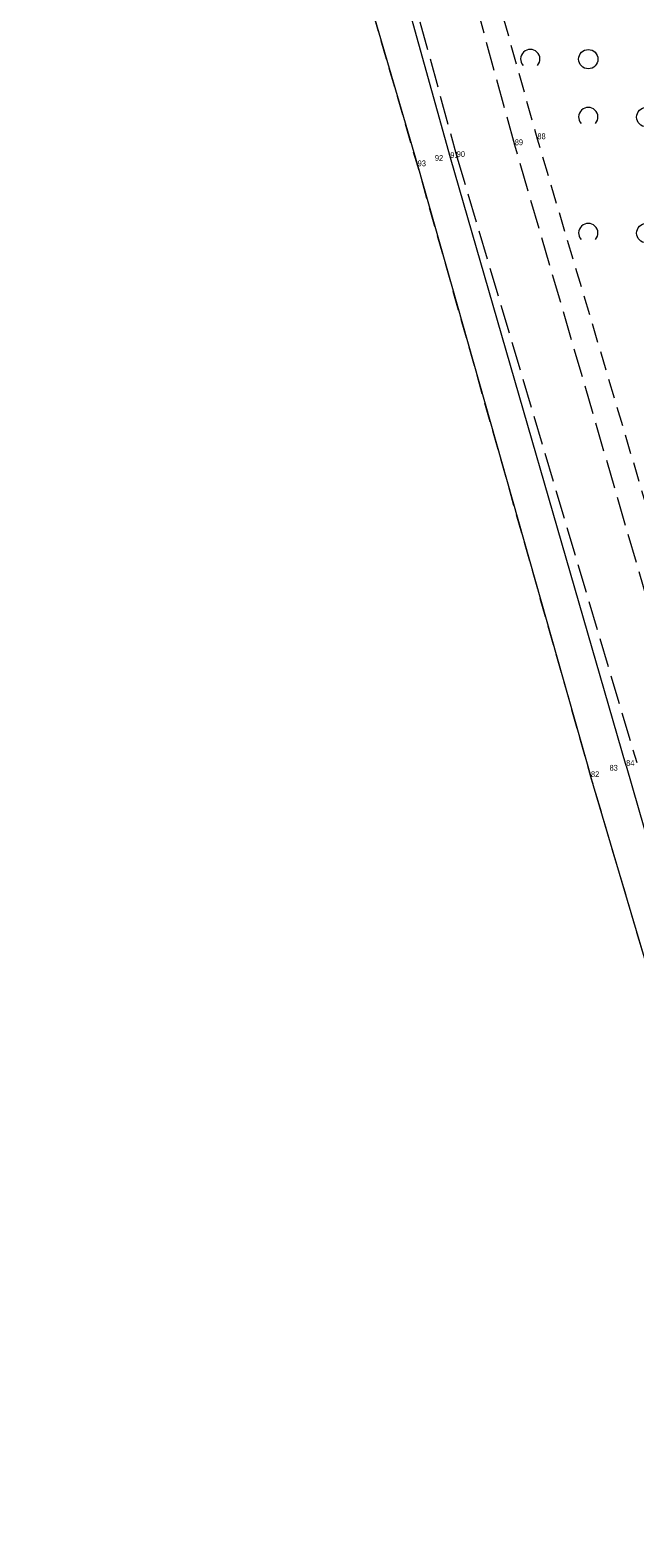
# Model space of a CAD drawing. Header units: metres. Extents: x 5550599 to 5555211, y 5707845 to 5713518.
# Tile 3 of 31: x 5555083 to 5555115, y 5707999 to 5708077. Entities that reach past the tile are written whole.
import ezdxf

# ---------------------------------------------------------------- set-up
doc = ezdxf.new("R2010")
doc.units = ezdxf.units.M
doc.header["$MEASUREMENT"] = 0
doc.linetypes.add('2 1', pattern=[3, 2, -1])
doc.linetypes.add('3 1', pattern=[4, 3, -1])
for name, color, linetype, lineweight in [('EGBADR_O - Numer porządkowy', 7, 'Continuous', 15), ('OTKJ - Jezdnia', 7, 'Continuous', 15), ('OTKR - Rów przydrożny', 7, 'Continuous', 15), ('OTZK - Zadrzewienie lub zakrzewienie', 7, 'Continuous', 15)]:
    doc.layers.add(name, color=color, linetype=linetype, lineweight=lineweight)
doc.styles.add('MapaZas', font='arial.ttf', dxfattribs={"width": 0.87, "height": 0.9})

# ---------------------------------------------------------------- blocks, each defined once
blk = doc.blocks.new('OTZK_291')
at = {"layer": 'OTZK - Zadrzewienie lub zakrzewienie', "color": 7, "linetype": 'Continuous', "lineweight": 18}
blk.add_circle((3, 0), 1, dxfattribs=at)
blk.add_arc((-3, 0), 1, 318.5904, 221.4096, dxfattribs=at)
blk = doc.blocks.new('OTZK_308')
at = {"layer": 'OTZK - Zadrzewienie lub zakrzewienie', "color": 7, "linetype": 'Continuous', "lineweight": 18}
blk.add_circle((3, 0), 1, dxfattribs=at)
blk.add_arc((-3, 0), 1, 318.5904, 221.4096, dxfattribs=at)
blk = doc.blocks.new('OTZK_317')
at = {"layer": 'OTZK - Zadrzewienie lub zakrzewienie', "color": 7, "linetype": 'Continuous', "lineweight": 18}
blk.add_circle((3, 0), 1, dxfattribs=at)
blk.add_arc((-3, 0), 1, 318.5904, 221.4096, dxfattribs=at)
blk = doc.blocks.new('*U92')
at = {"layer": 'OTZK - Zadrzewienie lub zakrzewienie', "color": 7, "linetype": 'Continuous', "lineweight": 18, "xscale": 0.5, "yscale": 0.5, "zscale": 0.5}
for name, p in [('OTZK_317', (-6, -132)), ('OTZK_308', (-3, -135)), ('OTZK_291', (-3, -141))]:
    blk.add_blockref(name, p, dxfattribs=at)

msp = doc.modelspace()

# ---------------------------------------------------------------- linework, layer by layer
at = {"layer": 'OTKJ - Jezdnia', "color": 7, "linetype": '3 1', "lineweight": 18, "ltscale": 0.5}
for p, q in [((5555108.512, 5708071.265), (5555099.166, 5708105.319)), ((5555096.199, 5708104.654), (5555105.515, 5708070.658)), ((5555117.598, 5708040.072), (5555108.512, 5708071.265)), ((5555105.515, 5708070.658), (5555114.813, 5708039.316))]:
    msp.add_line(p, q, dxfattribs=at)
at = {"layer": 'OTKR - Rów przydrożny', "color": 7, "linetype": 'Continuous', "lineweight": 18}
for p, q in [((5555093.639, 5708104.024), (5555103.494, 5708070.179)), ((5555105.182, 5708070.6), (5555095.778, 5708104.586)), ((5555114.271, 5708039.153), (5555105.182, 5708070.6)), ((5555103.494, 5708070.179), (5555112.451, 5708038.575)), ((5555121.635, 5708007.483), (5555112.451, 5708038.575)), ((5555114.271, 5708039.153), (5555123.217, 5708007.954))]:
    msp.add_line(p, q, dxfattribs=at)
at = {"layer": 'OTZK - Zadrzewienie lub zakrzewienie', "color": 7, "linetype": '2 1', "lineweight": 18, "ltscale": 0.5, "flags": 128}
for points in [[(5555173.837, 5707902.455), (5555164.29, 5707905.73), (5555159.091, 5707908.622), (5555155.541, 5707916.447), (5555151.685, 5707925.632), (5555145.765, 5707948.51), (5555137.31, 5707978.181), (5555127.744, 5708009.368), (5555118.953, 5708040.362), (5555109.685, 5708071.578), (5555100.023, 5708106.093), (5555094.674, 5708128.148), (5555091.27, 5708148.168), (5555090.03, 5708177.29), (5555091.77, 5708204.35), (5555101.03, 5708267.58), (5555104.68, 5708296.81), (5555108.29, 5708322.42), (5555111.36, 5708349.97), (5555116.59, 5708391.48), (5555123.17, 5708449.5), (5555128.57, 5708491.13), (5555130.5, 5708498.15), (5555132.5, 5708503.99), (5555136.11, 5708509.33), (5555145.33, 5708512.87)], [(5555137.329, 5707920.551), (5555142.345, 5707930.305), (5555139.515, 5707947.104), (5555130.79, 5707976.163), (5555121.635, 5708007.483), (5555112.451, 5708038.575), (5555103.494, 5708070.179), (5555093.639, 5708104.024), (5555087.465, 5708127.381), (5555083.455, 5708148.479)]]:
    msp.add_lwpolyline(points, dxfattribs=at)

# ---------------------------------------------------------------- block references
at = {"layer": 'OTZK - Zadrzewienie lub zakrzewienie', "color": 7, "linetype": 'Continuous', "lineweight": 18}
msp.add_blockref('*U92', (5555116.812, 5708207.712), dxfattribs=at)

# ---------------------------------------------------------------- texts
at = {"layer": 'EGBADR_O - Numer porządkowy', "color": 5, "linetype": 'Continuous', "lineweight": 18, "style": 'MapaZas', "width": 0.8}
for s, p in [('89', (5555108.51, 5708071.26)), ('88', (5555109.68, 5708071.57)), ('93', (5555103.49, 5708070.17)), ('92', (5555104.38, 5708070.45)), ('91', (5555105.18, 5708070.6)), ('90', (5555105.51, 5708070.65)), ('84', (5555114.27, 5708039.15)), ('82', (5555112.45, 5708038.57)), ('83', (5555113.41, 5708038.9))]:
    msp.add_text(s, height=0.3, dxfattribs=at).set_placement(p)

doc.saveas('drawing.dxf')
